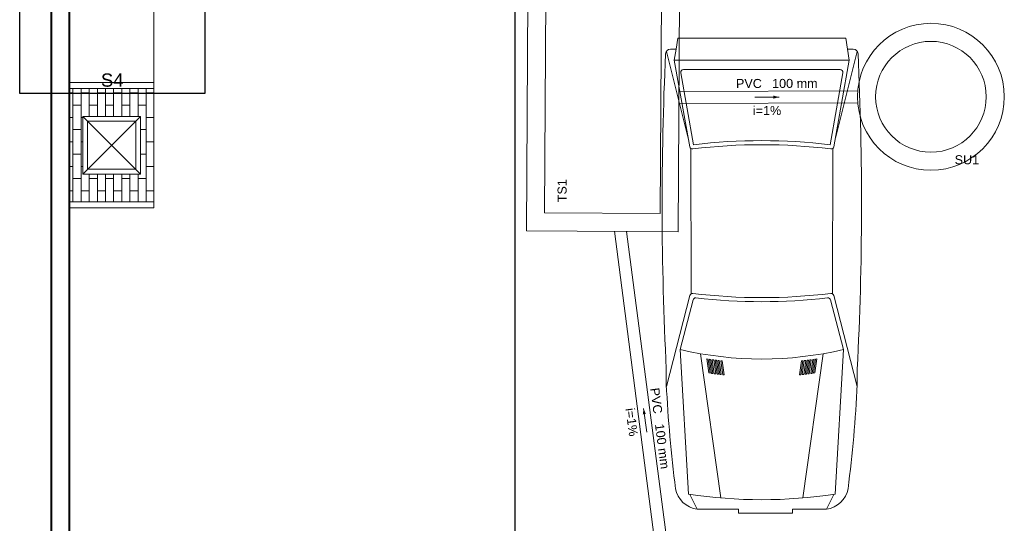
# Model space of a CAD drawing. Header units: millimetres. Extents: x 26 to 1362, y 24 to 358.
# Tile 192 of 256: x 987 to 995, y 331 to 335. Entities that reach past the tile are written whole.
import ezdxf

# ---------------------------------------------------------------- set-up
doc = ezdxf.new("R2010")
doc.units = ezdxf.units.MM
doc.linetypes.add('CONTINU', pattern=[0])
doc.layers.add('ARQ-PISO', color=8, linetype='Continuous')
for name, color, linetype, lineweight in [('DI-Detalhes', 1, 'Continuous', 30), ('MB_ALVENARIA', 7, 'Continuous', 40), ('MB_MOBILIÁRIO', 8, 'Continuous', 13), ('Textos', 7, 'Continuous', 5), ('TQ-Condutos', 3, 'Continuous', 5), ('TQ-Conexões', 9, 'Continuous', 5), ('TQ-Sentido conduto', 9, 'Continuous', 5), ('TQ-Textos conduto', 7, 'Continuous', 5)]:
    doc.layers.add(name, color=color, linetype=linetype, lineweight=lineweight)
doc.styles.add('arial', font='arial.ttf')

msp = doc.modelspace()

# ---------------------------------------------------------------- hatches: boundary and pattern name
at = {"layer": 'TQ-Sentido conduto', "linetype": 'CONTINU'}
for points in [[(993.3626, 334.5548), (993.3143, 334.5676), (993.3144, 334.5417)], [(992.2367, 331.969), (992.2301, 331.9195), (992.2558, 331.9228)]]:
    msp.add_hatch(color=256, dxfattribs=at).paths.add_polyline_path(points)

# ---------------------------------------------------------------- linework, layer by layer
at = {"layer": 'ARQ-PISO', "linetype": 'CONTINU'}
msp.add_line((991.1656, 339.9743), (991.1656, 330.8243), dxfattribs=at)
at = {"layer": 'DI-Detalhes', "linetype": 'CONTINU'}
msp.add_lwpolyline([(987.0507, 337.2796), (988.5895, 337.2796), (988.5895, 334.5848), (987.0507, 334.5848), (987.0507, 337.2796)], dxfattribs=at)
at = {"layer": 'MB_ALVENARIA', "linetype": 'CONTINU'}
msp.add_line((987.3156, 302.9143), (987.3156, 347.8343), dxfattribs=at)
msp.add_lwpolyline([(987.4656, 330.8243), (987.4656, 339.9743)], dxfattribs=at)
at = {"layer": 'MB_MOBILIÁRIO', "linetype": 'CONTINU'}
for p, q in [((988.1656, 336.2852), (988.1656, 334.6102)), ((992.4258, 334.935), (992.6082, 334.2138)), ((994.013, 334.935), (993.8306, 334.2138)), ((992.4922, 334.8624), (993.9466, 334.8624)), ((992.6312, 332.9207), (992.6297, 334.1286)), ((993.8076, 332.9207), (993.8091, 334.1286)), ((992.7092, 332.4239), (992.8792, 331.2255)), ((993.7296, 332.4239), (993.5596, 331.2255)), ((992.6809, 331.132), (992.6214, 331.255)), ((993.7579, 331.132), (993.8174, 331.255))]:
    msp.add_line(p, q, dxfattribs=at)
at = {"layer": 'MB_MOBILIÁRIO', "linetype": 'CONTINU', "ltscale": 0.8}
for p, q in [((987.4656, 333.6351), (987.4656, 334.6751)), ((987.4656, 334.6751), (988.1656, 334.6751)), ((987.4656, 333.6351), (987.4656, 334.6751)), ((987.4656, 334.6751), (988.1656, 334.6751)), ((988.1656, 333.6351), (988.1656, 334.6751)), ((988.1656, 334.6751), (988.1656, 333.6351)), ((987.4656, 334.6251), (988.1656, 334.6251)), ((987.493, 334.5895), (987.4656, 334.5895)), ((987.493, 333.6851), (987.493, 334.6251)), ((987.5607, 333.6851), (987.5607, 334.6251)), ((987.6285, 334.5895), (987.5607, 334.5895)), ((987.6285, 334.3951), (987.6285, 334.6251)), ((987.6962, 334.3951), (987.6962, 334.6251)), ((987.7639, 334.5895), (987.6962, 334.5895)), ((987.7639, 334.3951), (987.7639, 334.6251)), ((987.8317, 334.3951), (987.8317, 334.6251)), ((987.8994, 334.5895), (987.8317, 334.5895)), ((987.8994, 334.3951), (987.8994, 334.6251)), ((987.9672, 334.3951), (987.9672, 334.6251)), ((988.0349, 334.5895), (987.9672, 334.5895)), ((988.0349, 334.3951), (988.0349, 334.6251)), ((988.1026, 333.6851), (988.1026, 334.6251)), ((988.1656, 334.5895), (988.1026, 334.5895)), ((987.5607, 334.4879), (987.493, 334.4879)), ((987.6962, 334.4879), (987.6285, 334.4879)), ((987.8317, 334.4879), (987.7639, 334.4879)), ((987.9672, 334.4879), (987.8994, 334.4879)), ((988.1026, 334.4879), (988.0349, 334.4879)), ((987.493, 334.3863), (987.4656, 334.3863)), ((987.5756, 334.3863), (987.5607, 334.3863)), ((987.5756, 334.3951), (988.0556, 334.3951)), ((987.5756, 333.9151), (987.5756, 334.3951)), ((987.5756, 333.9151), (988.0556, 334.3951)), ((987.5756, 334.3951), (988.0556, 333.9151)), ((987.5756, 333.9151), (987.5756, 334.3951)), ((987.5756, 334.3951), (988.0556, 334.3951)), ((987.6156, 334.3551), (988.0156, 334.3551)), ((987.6156, 333.9551), (987.6156, 334.3551)), ((988.0156, 333.9551), (988.0156, 334.3551)), ((988.0556, 333.9151), (988.0556, 334.3951)), ((988.0556, 334.3951), (988.0556, 333.9151)), ((988.1656, 334.3863), (988.1026, 334.3863)), ((987.5607, 334.2847), (987.493, 334.2847)), ((988.1026, 334.2847), (988.0556, 334.2847)), ((987.493, 334.1831), (987.4656, 334.1831)), ((987.5756, 334.1831), (987.5607, 334.1831)), ((988.1656, 334.1831), (988.1026, 334.1831)), ((987.5607, 334.0815), (987.493, 334.0815)), ((988.1026, 334.0815), (988.0556, 334.0815)), ((987.493, 333.9799), (987.4656, 333.9799)), ((987.5756, 333.9799), (987.5607, 333.9799)), ((987.6156, 333.9551), (988.0156, 333.9551)), ((988.1656, 333.9799), (988.1026, 333.9799)), ((987.5607, 333.8783), (987.493, 333.8783)), ((987.5756, 333.9151), (988.0556, 333.9151)), ((988.0556, 333.9151), (987.5756, 333.9151)), ((987.6285, 333.6851), (987.6285, 333.9151)), ((987.6962, 333.8783), (987.6285, 333.8783)), ((987.6962, 333.6851), (987.6962, 333.9151)), ((987.7639, 333.6851), (987.7639, 333.9151)), ((987.8317, 333.8783), (987.7639, 333.8783)), ((987.8317, 333.6851), (987.8317, 333.9151)), ((987.8994, 333.6851), (987.8994, 333.9151)), ((987.9672, 333.8783), (987.8994, 333.8783)), ((987.9672, 333.6851), (987.9672, 333.9151)), ((988.0349, 333.6851), (988.0349, 333.9151)), ((988.1026, 333.8783), (988.0349, 333.8783)), ((987.493, 333.7767), (987.4656, 333.7767)), ((987.6285, 333.7767), (987.5607, 333.7767)), ((987.7639, 333.7767), (987.6962, 333.7767)), ((987.8994, 333.7767), (987.8317, 333.7767)), ((988.0349, 333.7767), (987.9672, 333.7767)), ((988.1656, 333.7767), (988.1026, 333.7767)), ((987.4656, 333.6851), (988.1656, 333.6851)), ((987.4656, 333.6351), (988.1656, 333.6351)), ((988.1656, 333.6351), (987.4656, 333.6351))]:
    msp.add_line(p, q, dxfattribs=at)
at = {"layer": 'MB_MOBILIÁRIO', "linetype": 'CONTINU'}
for points in [[(993.9322, 334.9531), (993.9797, 334.9531, -0.400755), (994.0194, 334.9153), (994.0194, 334.9153, -0.024282), (994.0131, 332.2966), (994.0131, 332.2966), (994.0131, 332.1693, -0.01958), (993.9364, 331.3021), (993.9364, 331.3021, -0.323148), (993.7579, 331.132), (993.7579, 331.132), (993.4745, 331.132), (993.4745, 331.098), (993.0251, 331.098), (993.0251, 331.132), (992.6809, 331.132, -0.323148), (992.5024, 331.3021), (992.5024, 331.3021, -0.01958), (992.4257, 332.1693), (992.4257, 332.1693), (992.4257, 332.2966, -0.024282), (992.4195, 334.9153), (992.4195, 334.9153, -0.400755), (992.4591, 334.9531), (992.4591, 334.9531), (992.5066, 334.9531), (992.5209, 335.0438), (993.9179, 335.0438), (993.9322, 334.9531)], [(993.9322, 334.9531), (993.9466, 334.8624), (993.8179, 334.1429, -0.39825), (993.7928, 334.1244), (993.7928, 334.1244, 0.061136), (992.646, 334.1244), (992.646, 334.1244, -0.39825), (992.6209, 334.1429), (992.6209, 334.1429), (992.4922, 334.8624), (992.5066, 334.9531)], [(993.8931, 334.7564), (993.7863, 334.1594, 0.06), (992.6525, 334.1594), (992.6525, 334.1594), (992.5457, 334.7564, -0.467038), (992.5681, 334.7831), (992.5681, 334.7831), (993.8707, 334.7831, -0.467038), (993.8931, 334.7564), (993.8931, 334.7564)], [(994.0123, 332.1523), (993.8168, 332.9076, 0.376264), (993.7921, 332.9245), (993.7921, 332.9245, -0.061052), (992.6467, 332.9245), (992.6467, 332.9245, 0.376264), (992.622, 332.9076), (992.622, 332.9076), (992.4266, 332.1523)], [(993.8278, 331.2565, -0.074208), (992.611, 331.2565), (992.611, 331.2565), (992.541, 332.4586), (992.6475, 332.8703, -0.374478), (992.6721, 332.8872), (992.6721, 332.8872, 0.05791), (993.7667, 332.8872), (993.7667, 332.8872, -0.374478), (993.7913, 332.8703), (993.7913, 332.8703), (993.8978, 332.4586), (993.8278, 331.2565)]]:
    msp.add_lwpolyline(points, format="xyb", dxfattribs=at)
for points in [[(992.7728, 332.379), (992.7611, 332.3808), (992.7611, 332.3808), (992.7777, 332.2636), (992.7894, 332.262), (992.7894, 332.262), (992.7728, 332.379)], [(992.8128, 332.2588), (992.7962, 332.3755), (992.7845, 332.3772), (992.7845, 332.3772), (992.8011, 332.2604), (992.8128, 332.2588), (992.8128, 332.2588)], [(992.8079, 332.3739), (992.8244, 332.2572), (992.8361, 332.2558), (992.8361, 332.2558), (992.8196, 332.3723), (992.8079, 332.3739), (992.8079, 332.3739)], [(993.6027, 332.2558), (993.6144, 332.2572), (993.6144, 332.2572), (993.6309, 332.3739), (993.6192, 332.3723), (993.6192, 332.3723), (993.6027, 332.2558)], [(993.6377, 332.2604), (993.6543, 332.3772), (993.6426, 332.3755), (993.6426, 332.3755), (993.626, 332.2588), (993.6377, 332.2604), (993.6377, 332.2604)], [(993.666, 332.379), (993.6494, 332.262), (993.6611, 332.2636), (993.6611, 332.2636), (993.6777, 332.3808), (993.666, 332.379), (993.666, 332.379)], [(992.8594, 332.2529), (992.8429, 332.3692), (992.8312, 332.3707), (992.8312, 332.3707), (992.8478, 332.2543), (992.8594, 332.2529), (992.8594, 332.2529)], [(992.8662, 332.3663), (992.8546, 332.3677), (992.8546, 332.3677), (992.871, 332.2516), (992.8827, 332.2503), (992.8827, 332.2503), (992.8662, 332.3663)], [(992.9059, 332.2478), (992.8895, 332.3636), (992.8779, 332.3649), (992.8779, 332.3649), (992.8943, 332.249), (992.9059, 332.2478), (992.9059, 332.2478)], [(993.5609, 332.3649), (993.5493, 332.3636), (993.5493, 332.3636), (993.5329, 332.2478), (993.5445, 332.249), (993.5445, 332.249), (993.5609, 332.3649)], [(993.5678, 332.2516), (993.5842, 332.3677), (993.5726, 332.3663), (993.5726, 332.3663), (993.5561, 332.2503), (993.5678, 332.2516), (993.5678, 332.2516)], [(993.5911, 332.2543), (993.6076, 332.3707), (993.5959, 332.3692), (993.5959, 332.3692), (993.5794, 332.2529), (993.5911, 332.2543), (993.5911, 332.2543)]]:
    msp.add_lwpolyline(points, dxfattribs=at)
msp.add_arc((993.2194, 335.3185), 2.9392, 256.65456, 283.34544, dxfattribs=at)
at = {"layer": 'TQ-Condutos', "linetype": 'CONTINU'}
for p, q in [((992.5305, 334.6028), (994.0172, 334.6063)), ((992.5299, 334.5028), (994.0175, 334.5063)), ((992.4962, 329.591), (991.9945, 333.4407)), ((992.597, 329.591), (992.0954, 333.44))]:
    msp.add_line(p, q, dxfattribs=at)
at = {"layer": 'TQ-Conexões', "linetype": 'CONTINU'}
for p, q in [((991.2774, 335.6654), (991.263, 333.4454)), ((992.5229, 333.4372), (992.5374, 335.6572)), ((991.4264, 335.5144), (991.4139, 333.5944)), ((992.3739, 333.5882), (992.3864, 335.5082)), ((991.4139, 333.5944), (992.3739, 333.5882)), ((991.263, 333.4454), (992.5229, 333.4372))]:
    msp.add_line(p, q, dxfattribs=at)
for radius in [0.61, 0.46]:
    msp.add_circle((994.6251, 334.5578), radius, dxfattribs=at)
at = {"layer": 'TQ-Sentido conduto', "linetype": 'CONTINU'}
for points in [[(993.1626, 334.5543), (993.3626, 334.5548)], [(992.2626, 331.7707), (992.2367, 331.969)]]:
    msp.add_lwpolyline(points, dxfattribs=at)

# ---------------------------------------------------------------- texts
at = {"layer": 'Textos', "linetype": 'CONTINU', "line_spacing_factor": 0.6, "style": 'arial'}
for s, insert, char_height, width, attachment_point in [('S4', (987.8201, 334.6398), 0.11, 0.366943, 8), ('SU1', (994.8224, 333.996), 0.075, 0.408516, 7)]:
    msp.add_mtext(s, dxfattribs=dict(at, insert=insert, char_height=char_height, width=width, attachment_point=attachment_point))
at = {"layer": 'Textos', "linetype": 'CONTINU', "insert": (991.5976, 333.8737), "char_height": 0.075, "width": 0.385137, "attachment_point": 9, "rotation": 90.00021, "line_spacing_factor": 0.6, "style": 'arial'}
msp.add_mtext('TS1', dxfattribs=at)
at = {"layer": 'TQ-Textos conduto', "linetype": 'CONTINU', "char_height": 0.075, "line_spacing_factor": 0.6, "style": 'arial'}
for s, insert, width, attachment_point, rotation in [('PVC', (993.22, 334.6297), 0.431792, 9, 0.13751), ('100 mm', (993.305, 334.6299), 0.758584, 7, 0.13751), ('i=1%', (993.263, 334.4048), 0.472808, 8, 0.13751), ('PVC', (992.3188, 331.9217), 0.431792, 9, 277.42532), ('i=1%', (992.1011, 331.8505), 0.472808, 8, 277.42532), ('100 mm', (992.3297, 331.8374), 0.758584, 7, 277.42532)]:
    msp.add_mtext(s, dxfattribs=dict(at, insert=insert, width=width, attachment_point=attachment_point, rotation=rotation))

doc.saveas('drawing.dxf')
